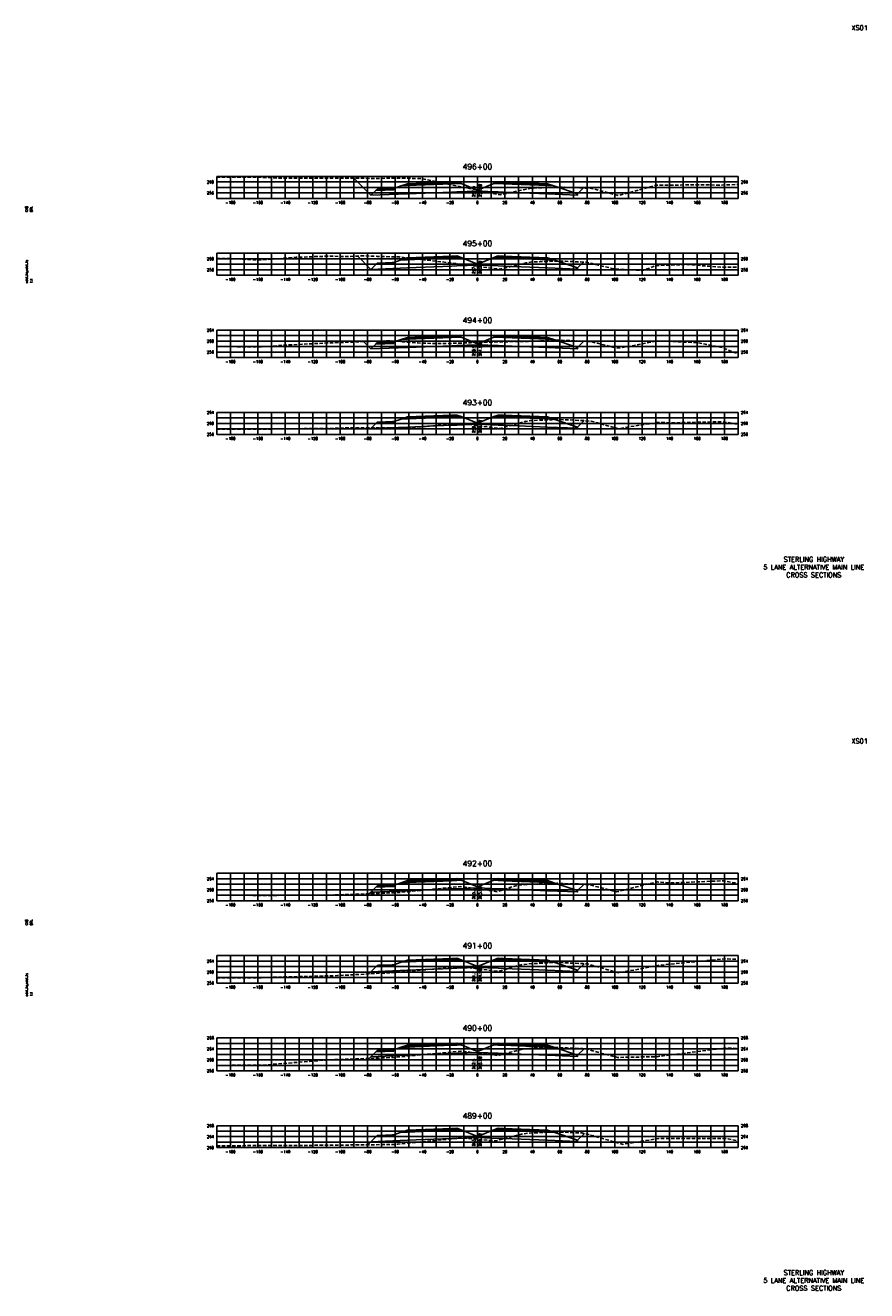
# Model space of a CAD drawing. Extents: x 37 to 10140, y -1968 to 9206.
# Tile 87 of 105: x 8067 to 8680, y 3656 to 4578. Entities that reach past the tile are written whole.
import ezdxf
from ezdxf.enums import TextEntityAlignment as Align

# ---------------------------------------------------------------- set-up
doc = ezdxf.new("R2010")
doc.units = 0
doc.header["$LTSCALE"] = 20
doc.header["$MEASUREMENT"] = 0
doc.linetypes.add('HIDDEN_050%', pattern=[0.1875, 0.125, -0.0625])
for name, color, linetype in [('S-AT-TXT175', 6, 'Continuous'), ('S-AT-TXT80', 1, 'Continuous'), ('XDATUM', 3, 'Continuous'), ('XEG', 1, 'HIDDEN_050%'), ('XFG', 2, 'Continuous'), ('XGRID', 251, 'Continuous'), ('XGRIDT', 2, 'Continuous'), ('XREF-BORDER', 7, 'Continuous')]:
    doc.layers.add(name, color=color, linetype=linetype)
doc.styles.add('L100', font='simplex.shx', dxfattribs={"height": 2})
doc.styles.add('L175', font='ROMANSM.shx', dxfattribs={"height": 3.5})
doc.styles.add('L80', font='ROMANSM.shx', dxfattribs={"height": 1.6})

# ---------------------------------------------------------------- blocks, each defined once
blk = doc.blocks.new('03025_00_att1')
at = {"layer": 'S-AT-TXT175', "style": 'L175'}
for tag, p in [('NUM', (32.402, 20.822)), ('LINE1', (30.64, 1.444)), ('LINE2', (30.64, 1.161)), ('LINE3', (30.64, 0.877))]:
    blk.add_attdef(tag, text='', height=0.175, dxfattribs=at).set_placement(p, align=Align.CENTER)
at = {"layer": 'S-AT-TXT80', "style": 'L80'}
for tag, p in [('DESIGNED', (2.094, 14.201)), ('CHECKED', (2.265, 14.201)), ('DRAFTED', (2.436, 14.201)), ('PCTB', (2.094, 11.605)), ('PSCALE', (2.265, 11.605)), ('PVIEW', (2.436, 11.605))]:
    blk.add_attdef(tag, p, '', height=0.08, rotation=90, dxfattribs=at)

msp = doc.modelspace()

# ---------------------------------------------------------------- linework, layer by layer
at = {"layer": 'XDATUM', "flags": 128}
for points in [[(8305.96, 4466.73), (8318.41, 4454.28), (8345, 4455.34), (8377, 4456.62), (8381, 4456.78), (8396, 4457.38), (8411, 4456.78), (8415, 4456.62), (8447, 4455.34), (8469, 4454.46), (8469, 4455.35), (8473.28, 4459.63)], [(8308.73, 4409.97), (8318.41, 4400.28), (8345, 4401.34), (8377, 4402.62), (8381, 4402.78), (8396, 4403.38), (8411, 4402.78), (8415, 4402.62), (8447, 4401.34), (8469, 4400.46), (8469, 4401.35), (8473.24, 4405.59)], [(8313.1, 4347.59), (8318.41, 4342.28), (8345, 4343.34), (8377, 4344.62), (8381, 4344.78), (8396, 4345.38), (8411, 4344.78), (8415, 4344.62), (8447, 4343.34), (8469, 4342.46), (8469, 4343.35), (8473.52, 4347.87)], [(8317.99, 4284.7), (8318.41, 4284.28), (8345, 4285.34), (8377, 4286.62), (8381, 4286.78), (8396, 4287.38), (8411, 4286.78), (8415, 4286.62), (8447, 4285.34), (8469, 4284.46), (8469, 4285.35), (8473.68, 4290.03)], [(8317.25, 3945.12), (8318.41, 3946.28), (8345, 3947.34), (8377, 3948.62), (8381, 3948.78), (8396, 3949.38), (8411, 3948.78), (8415, 3948.62), (8447, 3947.34), (8469, 3946.46), (8469, 3947.35), (8473.71, 3952.06)], [(8316.77, 3886.64), (8318.41, 3888.28), (8345, 3889.34), (8377, 3890.62), (8381, 3890.78), (8396, 3891.38), (8411, 3890.78), (8415, 3890.62), (8447, 3889.34), (8469, 3888.46), (8469, 3889.35), (8473.72, 3894.06)], [(8317.18, 3825.05), (8318.41, 3826.28), (8345, 3827.34), (8377, 3828.62), (8381, 3828.78), (8396, 3829.38), (8411, 3828.78), (8415, 3828.62), (8447, 3827.34), (8469, 3826.46), (8469, 3827.35), (8473.72, 3832.07)], [(8316.22, 3762.09), (8318.41, 3764.28), (8345, 3765.34), (8377, 3766.62), (8381, 3766.78), (8396, 3767.38), (8411, 3766.78), (8415, 3766.62), (8447, 3765.34), (8469, 3764.46), (8469, 3765.35), (8473.96, 3770.31)]]:
    msp.add_lwpolyline(points, dxfattribs=at)
at = {"layer": 'XEG', "flags": 128}
for points in [[(8206, 4467.42), (8211.48, 4467.49), (8238.08, 4467.45), (8248.88, 4466.97), (8251.47, 4466.77), (8253.44, 4466.76), (8286, 4466.74), (8312.85, 4466.73), (8318.71, 4466.61), (8324.7, 4466.63), (8334.58, 4466.79), (8354.19, 4466.6), (8396, 4458.06), (8399.99, 4457.25), (8412.59, 4454.6), (8414.8, 4455.08), (8431.76, 4458.87), (8432.5, 4458.98), (8436.43, 4459.51), (8439.54, 4459.63), (8456.36, 4460.33), (8459.46, 4460.19), (8475.48, 4459.55), (8478.65, 4459.38), (8479.35, 4459.29), (8482.63, 4458.4), (8484.87, 4457.8), (8498.62, 4454.1), (8507.33, 4456.42), (8526.1, 4461.61), (8548.52, 4461.85), (8574.1, 4461.78), (8586, 4462.18)], [(8206, 4408.32), (8212.97, 4408.27), (8238.38, 4407.07), (8263.94, 4409.08), (8286.38, 4409.89), (8301.48, 4409.67), (8312.56, 4410.12), (8323.13, 4409.79), (8338.99, 4409.32), (8381.72, 4404.39), (8396, 4402.56), (8412.39, 4400.46), (8416.24, 4401.33), (8431.55, 4405.02), (8432.58, 4405.18), (8435.91, 4405.69), (8451.59, 4406.21), (8455.89, 4406.38), (8460.11, 4406.23), (8475.18, 4405.49), (8478.59, 4404.63), (8479.49, 4404.47), (8483.88, 4403.39), (8495.85, 4400.61), (8516.31, 4399.53), (8526.4, 4403.07), (8547.99, 4403.83), (8574.4, 4401.89), (8586, 4401.92)], [(8206, 4344.23), (8209.29, 4344.03), (8238.68, 4343.79), (8257.15, 4345.14), (8286.68, 4346.62), (8302.05, 4347.2), (8332.25, 4348.25), (8334.69, 4348.05), (8352.28, 4346.62), (8365.1, 4346.19), (8376.26, 4346.26), (8378.74, 4346.52), (8390.7, 4346.69), (8390.85, 4346.71), (8391.96, 4346.9), (8394.07, 4346.95), (8396, 4347), (8408.11, 4347.31), (8426.27, 4347.68), (8431.93, 4347.75), (8435.38, 4347.87), (8451.03, 4348.57), (8455.06, 4348.72), (8459.29, 4348.54), (8474.89, 4347.81), (8478.45, 4347.52), (8479.46, 4347.36), (8483.62, 4346.39), (8497.59, 4342.85), (8505.78, 4344.01), (8526.7, 4348.19), (8557.14, 4346.81), (8574.71, 4343.22), (8586, 4338.55)], [(8206, 4283.79), (8238.98, 4283.75), (8253.47, 4284.06), (8286.99, 4284.28), (8301.33, 4284.75), (8334.99, 4284.66), (8349.19, 4285.01), (8382.99, 4288.03), (8396, 4286.42), (8405.11, 4285.29), (8412.34, 4284.29), (8426.75, 4288.16), (8430.44, 4289.35), (8431.48, 4289.49), (8434.74, 4290.02), (8450.27, 4290.71), (8454.65, 4290.9), (8459.06, 4290.68), (8474.07, 4290.01), (8477.61, 4289.68), (8478.81, 4289.55), (8483.62, 4288.38), (8498.68, 4284.09), (8506.35, 4285.46), (8527, 4288.59), (8540.63, 4288.5), (8575.01, 4289.19), (8586, 4287.25)], [(8206, 3944.12), (8239.28, 3943.86), (8276.86, 3944.1), (8287.29, 3944.12), (8325.01, 3945.38), (8335.29, 3945.77), (8345.51, 3946.59), (8383.3, 3950.37), (8388.96, 3949.67), (8396, 3948.66), (8410.79, 3946.55), (8421.15, 3950.15), (8425.72, 3951.37), (8426.94, 3951.48), (8434.25, 3952.1), (8448.78, 3952.56), (8453.89, 3952.74), (8459.11, 3952.5), (8473.45, 3952.1), (8477.06, 3951.6), (8478.24, 3951.44), (8483.44, 3950.1), (8497.51, 3946.43), (8520.91, 3952.38), (8527.31, 3953.72), (8536.95, 3952.94), (8575.31, 3954.57), (8586, 3952.63)], [(8206, 3883.76), (8239.59, 3883.73), (8246.12, 3884.19), (8287.59, 3885.24), (8293.98, 3885.38), (8335.59, 3887.68), (8339.11, 3887.88), (8381.35, 3891.88), (8383.6, 3891.98), (8388.61, 3891.3), (8396, 3890.43), (8411.36, 3888.62), (8422.5, 3891.76), (8428.6, 3893.44), (8430.22, 3893.61), (8433.51, 3894.01), (8442.27, 3894.45), (8453.37, 3894.98), (8460.51, 3894.74), (8472.87, 3894.15), (8475.44, 3893.89), (8477.3, 3893.64), (8484.99, 3891.45), (8498.53, 3887.37), (8523.33, 3891.97), (8527.61, 3892.84), (8533.27, 3893.44), (8575.61, 3897.64), (8581.13, 3897.4), (8586, 3897.49)], [(8206, 3819.92), (8237.32, 3820.18), (8239.89, 3820.17), (8285.47, 3823.86), (8287.89, 3823.99), (8333.62, 3825.65), (8335.9, 3825.78), (8381.77, 3830.17), (8383.9, 3830.37), (8385.67, 3830.19), (8396, 3828.96), (8410.88, 3827.19), (8411.97, 3827.48), (8418.01, 3829.03), (8429.02, 3831.82), (8430.75, 3832.01), (8433.12, 3832.36), (8441.35, 3832.69), (8452.96, 3833.07), (8461.3, 3832.68), (8472.55, 3832.2), (8474.23, 3832.02), (8476.25, 3831.76), (8485.86, 3828.96), (8498.2, 3825.77), (8526.26, 3826.3), (8527.91, 3826.46), (8529.59, 3826.69), (8575.91, 3832.52), (8586, 3832.34)], [(8206, 3761.21), (8240.19, 3761.62), (8241.63, 3761.62), (8288.19, 3761.7), (8289.78, 3761.77), (8336.2, 3762.33), (8337.93, 3762.48), (8384.2, 3767.15), (8386.29, 3766.95), (8396, 3766.07), (8409.04, 3764.89), (8417.06, 3766.95), (8428.74, 3769.97), (8431.27, 3770.35), (8432.72, 3770.62), (8440.87, 3770.91), (8452.47, 3771.44), (8460.64, 3771.18), (8471.99, 3770.7), (8474.58, 3770.18), (8476.21, 3769.87), (8486.04, 3766.98), (8499.36, 3763.16), (8502.08, 3762.38), (8525.93, 3766.38), (8528.21, 3766.68), (8530.53, 3766.56), (8576.22, 3766.63), (8578.68, 3766.44), (8586, 3764.74)]]:
    msp.add_lwpolyline(points, dxfattribs=at)
at = {"layer": 'XFG', "flags": 128}
for points in [[(8318.41, 4454.28), (8318.41, 4454.28), (8305.96, 4466.73)], [(8396, 4458.12), (8384.05, 4462.91), (8381, 4462.78), (8377, 4462.62), (8345, 4461.34), (8340.43, 4461.16), (8335, 4459.35), (8335, 4458.35), (8321.96, 4457.83), (8318.41, 4454.28), (8345, 4455.34), (8377, 4456.62), (8381, 4456.78), (8396, 4457.38), (8396, 4458.12)], [(8335, 4459.35), (8334, 4459.31), (8334, 4458.97), (8324, 4458.57), (8324, 4458.91), (8323, 4458.87), (8321.96, 4457.83), (8335, 4458.35), (8335, 4459.35)], [(8334, 4459.31), (8324, 4458.91), (8324, 4458.57), (8334, 4458.97), (8334, 4459.31)], [(8381, 4463.12), (8377, 4462.96), (8345, 4461.68), (8345, 4462.68), (8340.43, 4461.16), (8345, 4461.34), (8377, 4462.62), (8381, 4462.78), (8384.05, 4462.91), (8381, 4464.12), (8381, 4463.12)], [(8381, 4464.12), (8377, 4463.96), (8345, 4462.68), (8345, 4462.34), (8377, 4463.62), (8381, 4463.78), (8381, 4464.12)], [(8381, 4463.78), (8377, 4463.62), (8345, 4462.34), (8345, 4461.68), (8377, 4462.96), (8381, 4463.12), (8381, 4463.78)], [(8396, 4458.12), (8407.96, 4462.91), (8411, 4462.78), (8415, 4462.62), (8447, 4461.34), (8451.57, 4461.16), (8469, 4455.35), (8469, 4454.46), (8447, 4455.34), (8415, 4456.62), (8411, 4456.78), (8396, 4457.38)], [(8411, 4464.12), (8407.96, 4462.91), (8411, 4462.78), (8415, 4462.62), (8447, 4461.34), (8451.57, 4461.16), (8447, 4462.68), (8447, 4461.68), (8415, 4462.96), (8411, 4463.12), (8411, 4464.12)], [(8411, 4464.12), (8411, 4463.78), (8415, 4463.62), (8447, 4462.34), (8447, 4462.68), (8415, 4463.96), (8411, 4464.12)], [(8411, 4463.78), (8411, 4463.12), (8415, 4462.96), (8447, 4461.68), (8447, 4462.34), (8415, 4463.62), (8411, 4463.78)], [(8469, 4455.35), (8469, 4455.35), (8473.28, 4459.63)], [(8318.41, 4400.28), (8318.41, 4400.28), (8308.73, 4409.97)], [(8381, 4409.12), (8377, 4408.96), (8345, 4407.68), (8345, 4408.68), (8340.43, 4407.16), (8345, 4407.34), (8377, 4408.62), (8381, 4408.78), (8384.05, 4408.91), (8381, 4410.12), (8381, 4409.12)], [(8381, 4410.12), (8377, 4409.96), (8345, 4408.68), (8345, 4408.34), (8377, 4409.62), (8381, 4409.78), (8381, 4410.12)], [(8381, 4409.78), (8377, 4409.62), (8345, 4408.34), (8345, 4407.68), (8377, 4408.96), (8381, 4409.12), (8381, 4409.78)], [(8411, 4410.12), (8407.96, 4408.91), (8411, 4408.78), (8415, 4408.62), (8447, 4407.34), (8451.57, 4407.16), (8447, 4408.68), (8447, 4407.68), (8415, 4408.96), (8411, 4409.12), (8411, 4410.12)], [(8411, 4410.12), (8411, 4409.78), (8415, 4409.62), (8447, 4408.34), (8447, 4408.68), (8415, 4409.96), (8411, 4410.12)], [(8411, 4409.78), (8411, 4409.12), (8415, 4408.96), (8447, 4407.68), (8447, 4408.34), (8415, 4409.62), (8411, 4409.78)], [(8396, 4404.12), (8384.05, 4408.91), (8381, 4408.78), (8377, 4408.62), (8345, 4407.34), (8340.43, 4407.16), (8335, 4405.35), (8335, 4404.35), (8321.96, 4403.83), (8318.41, 4400.28), (8345, 4401.34), (8377, 4402.62), (8381, 4402.78), (8396, 4403.38), (8396, 4404.12)], [(8335, 4405.35), (8334, 4405.31), (8334, 4404.97), (8324, 4404.57), (8324, 4404.91), (8323, 4404.87), (8321.96, 4403.83), (8335, 4404.35), (8335, 4405.35)], [(8334, 4405.31), (8324, 4404.91), (8324, 4404.57), (8334, 4404.97), (8334, 4405.31)], [(8396, 4404.12), (8407.96, 4408.91), (8411, 4408.78), (8415, 4408.62), (8447, 4407.34), (8451.57, 4407.16), (8469, 4401.35), (8469, 4400.46), (8447, 4401.34), (8415, 4402.62), (8411, 4402.78), (8396, 4403.38)], [(8469, 4401.35), (8469, 4401.35), (8473.24, 4405.59)], [(8318.41, 4342.28), (8318.41, 4342.28), (8313.1, 4347.59)], [(8396, 4346.12), (8384.05, 4350.91), (8381, 4350.78), (8377, 4350.62), (8345, 4349.34), (8340.43, 4349.16), (8335, 4347.35), (8335, 4346.35), (8321.96, 4345.83), (8318.41, 4342.28), (8345, 4343.34), (8377, 4344.62), (8381, 4344.78), (8396, 4345.38), (8396, 4346.12)], [(8335, 4347.35), (8334, 4347.31), (8334, 4346.97), (8324, 4346.57), (8324, 4346.91), (8323, 4346.87), (8321.96, 4345.83), (8335, 4346.35), (8335, 4347.35)], [(8334, 4347.31), (8324, 4346.91), (8324, 4346.57), (8334, 4346.97), (8334, 4347.31)], [(8381, 4351.12), (8377, 4350.96), (8345, 4349.68), (8345, 4350.68), (8340.43, 4349.16), (8345, 4349.34), (8377, 4350.62), (8381, 4350.78), (8384.05, 4350.91), (8381, 4352.12), (8381, 4351.12)], [(8381, 4352.12), (8377, 4351.96), (8345, 4350.68), (8345, 4350.34), (8377, 4351.62), (8381, 4351.78), (8381, 4352.12)], [(8381, 4351.78), (8377, 4351.62), (8345, 4350.34), (8345, 4349.68), (8377, 4350.96), (8381, 4351.12), (8381, 4351.78)], [(8396, 4346.12), (8407.96, 4350.91), (8411, 4350.78), (8415, 4350.62), (8447, 4349.34), (8451.57, 4349.16), (8469, 4343.35), (8469, 4342.46), (8447, 4343.34), (8415, 4344.62), (8411, 4344.78), (8396, 4345.38)], [(8411, 4352.12), (8407.96, 4350.91), (8411, 4350.78), (8415, 4350.62), (8447, 4349.34), (8451.57, 4349.16), (8447, 4350.68), (8447, 4349.68), (8415, 4350.96), (8411, 4351.12), (8411, 4352.12)], [(8411, 4352.12), (8411, 4351.78), (8415, 4351.62), (8447, 4350.34), (8447, 4350.68), (8415, 4351.96), (8411, 4352.12)], [(8411, 4351.78), (8411, 4351.12), (8415, 4350.96), (8447, 4349.68), (8447, 4350.34), (8415, 4351.62), (8411, 4351.78)], [(8469, 4343.35), (8469, 4343.35), (8473.52, 4347.87)], [(8396, 4288.12), (8384.05, 4292.91), (8381, 4292.78), (8377, 4292.62), (8345, 4291.34), (8340.43, 4291.16), (8335, 4289.35), (8335, 4288.35), (8321.96, 4287.83), (8318.41, 4284.28), (8345, 4285.34), (8377, 4286.62), (8381, 4286.78), (8396, 4287.38), (8396, 4288.12)], [(8381, 4293.12), (8377, 4292.96), (8345, 4291.68), (8345, 4292.68), (8340.43, 4291.16), (8345, 4291.34), (8377, 4292.62), (8381, 4292.78), (8384.05, 4292.91), (8381, 4294.12), (8381, 4293.12)], [(8381, 4294.12), (8377, 4293.96), (8345, 4292.68), (8345, 4292.34), (8377, 4293.62), (8381, 4293.78), (8381, 4294.12)], [(8381, 4293.78), (8377, 4293.62), (8345, 4292.34), (8345, 4291.68), (8377, 4292.96), (8381, 4293.12), (8381, 4293.78)], [(8396, 4288.12), (8407.96, 4292.91), (8411, 4292.78), (8415, 4292.62), (8447, 4291.34), (8451.57, 4291.16), (8469, 4285.35), (8469, 4284.46), (8447, 4285.34), (8415, 4286.62), (8411, 4286.78), (8396, 4287.38)], [(8411, 4294.12), (8407.96, 4292.91), (8411, 4292.78), (8415, 4292.62), (8447, 4291.34), (8451.57, 4291.16), (8447, 4292.68), (8447, 4291.68), (8415, 4292.96), (8411, 4293.12), (8411, 4294.12)], [(8411, 4294.12), (8411, 4293.78), (8415, 4293.62), (8447, 4292.34), (8447, 4292.68), (8415, 4293.96), (8411, 4294.12)], [(8411, 4293.78), (8411, 4293.12), (8415, 4292.96), (8447, 4291.68), (8447, 4292.34), (8415, 4293.62), (8411, 4293.78)], [(8469, 4285.35), (8469, 4285.35), (8473.68, 4290.03)], [(8318.41, 4284.28), (8318.41, 4284.28), (8317.99, 4284.7)], [(8335, 4289.35), (8334, 4289.31), (8334, 4288.97), (8324, 4288.57), (8324, 4288.91), (8323, 4288.87), (8321.96, 4287.83), (8335, 4288.35), (8335, 4289.35)], [(8334, 4289.31), (8324, 4288.91), (8324, 4288.57), (8334, 4288.97), (8334, 4289.31)], [(8396, 3950.12), (8384.05, 3954.91), (8381, 3954.78), (8377, 3954.62), (8345, 3953.34), (8340.43, 3953.16), (8335, 3951.35), (8335, 3950.35), (8321.96, 3949.83), (8318.41, 3946.28), (8345, 3947.34), (8377, 3948.62), (8381, 3948.78), (8396, 3949.38), (8396, 3950.12)], [(8335, 3951.35), (8334, 3951.31), (8334, 3950.97), (8324, 3950.57), (8324, 3950.91), (8323, 3950.87), (8321.96, 3949.83), (8335, 3950.35), (8335, 3951.35)], [(8334, 3951.31), (8324, 3950.91), (8324, 3950.57), (8334, 3950.97), (8334, 3951.31)], [(8381, 3955.12), (8377, 3954.96), (8345, 3953.68), (8345, 3954.68), (8340.43, 3953.16), (8345, 3953.34), (8377, 3954.62), (8381, 3954.78), (8384.05, 3954.91), (8381, 3956.12), (8381, 3955.12)], [(8381, 3956.12), (8377, 3955.96), (8345, 3954.68), (8345, 3954.34), (8377, 3955.62), (8381, 3955.78), (8381, 3956.12)], [(8381, 3955.78), (8377, 3955.62), (8345, 3954.34), (8345, 3953.68), (8377, 3954.96), (8381, 3955.12), (8381, 3955.78)], [(8396, 3950.12), (8407.96, 3954.91), (8411, 3954.78), (8415, 3954.62), (8447, 3953.34), (8451.57, 3953.16), (8469, 3947.35), (8469, 3946.46), (8447, 3947.34), (8415, 3948.62), (8411, 3948.78), (8396, 3949.38)], [(8411, 3956.12), (8407.96, 3954.91), (8411, 3954.78), (8415, 3954.62), (8447, 3953.34), (8451.57, 3953.16), (8447, 3954.68), (8447, 3953.68), (8415, 3954.96), (8411, 3955.12), (8411, 3956.12)], [(8411, 3956.12), (8411, 3955.78), (8415, 3955.62), (8447, 3954.34), (8447, 3954.68), (8415, 3955.96), (8411, 3956.12)], [(8411, 3955.78), (8411, 3955.12), (8415, 3954.96), (8447, 3953.68), (8447, 3954.34), (8415, 3955.62), (8411, 3955.78)], [(8469, 3947.35), (8469, 3947.35), (8473.71, 3952.06)], [(8318.41, 3946.28), (8318.41, 3946.28), (8317.25, 3945.12)], [(8396, 3892.12), (8384.05, 3896.91), (8381, 3896.78), (8377, 3896.62), (8345, 3895.34), (8340.43, 3895.16), (8335, 3893.35), (8335, 3892.35), (8321.96, 3891.83), (8318.41, 3888.28), (8345, 3889.34), (8377, 3890.62), (8381, 3890.78), (8396, 3891.38), (8396, 3892.12)], [(8335, 3893.35), (8334, 3893.31), (8334, 3892.97), (8324, 3892.57), (8324, 3892.91), (8323, 3892.87), (8321.96, 3891.83), (8335, 3892.35), (8335, 3893.35)], [(8334, 3893.31), (8324, 3892.91), (8324, 3892.57), (8334, 3892.97), (8334, 3893.31)], [(8381, 3897.12), (8377, 3896.96), (8345, 3895.68), (8345, 3896.68), (8340.43, 3895.16), (8345, 3895.34), (8377, 3896.62), (8381, 3896.78), (8384.05, 3896.91), (8381, 3898.12), (8381, 3897.12)], [(8381, 3898.12), (8377, 3897.96), (8345, 3896.68), (8345, 3896.34), (8377, 3897.62), (8381, 3897.78), (8381, 3898.12)], [(8381, 3897.78), (8377, 3897.62), (8345, 3896.34), (8345, 3895.68), (8377, 3896.96), (8381, 3897.12), (8381, 3897.78)], [(8396, 3892.12), (8407.96, 3896.91), (8411, 3896.78), (8415, 3896.62), (8447, 3895.34), (8451.57, 3895.16), (8469, 3889.35), (8469, 3888.46), (8447, 3889.34), (8415, 3890.62), (8411, 3890.78), (8396, 3891.38)], [(8411, 3898.12), (8407.96, 3896.91), (8411, 3896.78), (8415, 3896.62), (8447, 3895.34), (8451.57, 3895.16), (8447, 3896.68), (8447, 3895.68), (8415, 3896.96), (8411, 3897.12), (8411, 3898.12)], [(8411, 3898.12), (8411, 3897.78), (8415, 3897.62), (8447, 3896.34), (8447, 3896.68), (8415, 3897.96), (8411, 3898.12)], [(8411, 3897.78), (8411, 3897.12), (8415, 3896.96), (8447, 3895.68), (8447, 3896.34), (8415, 3897.62), (8411, 3897.78)], [(8469, 3889.35), (8469, 3889.35), (8473.72, 3894.06)], [(8318.41, 3888.28), (8318.41, 3888.28), (8316.77, 3886.64)], [(8396, 3830.12), (8384.05, 3834.91), (8381, 3834.78), (8377, 3834.62), (8345, 3833.34), (8340.43, 3833.16), (8335, 3831.35), (8335, 3830.35), (8321.96, 3829.83), (8318.41, 3826.28), (8345, 3827.34), (8377, 3828.62), (8381, 3828.78), (8396, 3829.38), (8396, 3830.12)], [(8335, 3831.35), (8334, 3831.31), (8334, 3830.97), (8324, 3830.57), (8324, 3830.91), (8323, 3830.87), (8321.96, 3829.83), (8335, 3830.35), (8335, 3831.35)], [(8334, 3831.31), (8324, 3830.91), (8324, 3830.57), (8334, 3830.97), (8334, 3831.31)], [(8381, 3835.12), (8377, 3834.96), (8345, 3833.68), (8345, 3834.68), (8340.43, 3833.16), (8345, 3833.34), (8377, 3834.62), (8381, 3834.78), (8384.05, 3834.91), (8381, 3836.12), (8381, 3835.12)], [(8381, 3836.12), (8377, 3835.96), (8345, 3834.68), (8345, 3834.34), (8377, 3835.62), (8381, 3835.78), (8381, 3836.12)], [(8381, 3835.78), (8377, 3835.62), (8345, 3834.34), (8345, 3833.68), (8377, 3834.96), (8381, 3835.12), (8381, 3835.78)], [(8396, 3830.12), (8407.96, 3834.91), (8411, 3834.78), (8415, 3834.62), (8447, 3833.34), (8451.57, 3833.16), (8469, 3827.35), (8469, 3826.46), (8447, 3827.34), (8415, 3828.62), (8411, 3828.78), (8396, 3829.38)], [(8411, 3836.12), (8407.96, 3834.91), (8411, 3834.78), (8415, 3834.62), (8447, 3833.34), (8451.57, 3833.16), (8447, 3834.68), (8447, 3833.68), (8415, 3834.96), (8411, 3835.12), (8411, 3836.12)], [(8411, 3836.12), (8411, 3835.78), (8415, 3835.62), (8447, 3834.34), (8447, 3834.68), (8415, 3835.96), (8411, 3836.12)], [(8411, 3835.78), (8411, 3835.12), (8415, 3834.96), (8447, 3833.68), (8447, 3834.34), (8415, 3835.62), (8411, 3835.78)], [(8469, 3827.35), (8469, 3827.35), (8473.72, 3832.07)], [(8318.41, 3826.28), (8318.41, 3826.28), (8317.18, 3825.05)], [(8381, 3773.12), (8377, 3772.96), (8345, 3771.68), (8345, 3772.68), (8340.43, 3771.16), (8345, 3771.34), (8377, 3772.62), (8381, 3772.78), (8384.05, 3772.91), (8381, 3774.12), (8381, 3773.12)], [(8381, 3774.12), (8377, 3773.96), (8345, 3772.68), (8345, 3772.34), (8377, 3773.62), (8381, 3773.78), (8381, 3774.12)], [(8381, 3773.78), (8377, 3773.62), (8345, 3772.34), (8345, 3771.68), (8377, 3772.96), (8381, 3773.12), (8381, 3773.78)], [(8411, 3774.12), (8407.96, 3772.91), (8411, 3772.78), (8415, 3772.62), (8447, 3771.34), (8451.57, 3771.16), (8447, 3772.68), (8447, 3771.68), (8415, 3772.96), (8411, 3773.12), (8411, 3774.12)], [(8411, 3774.12), (8411, 3773.78), (8415, 3773.62), (8447, 3772.34), (8447, 3772.68), (8415, 3773.96), (8411, 3774.12)], [(8411, 3773.78), (8411, 3773.12), (8415, 3772.96), (8447, 3771.68), (8447, 3772.34), (8415, 3773.62), (8411, 3773.78)], [(8318.41, 3764.28), (8318.41, 3764.28), (8316.22, 3762.09)], [(8396, 3768.12), (8384.05, 3772.91), (8381, 3772.78), (8377, 3772.62), (8345, 3771.34), (8340.43, 3771.16), (8335, 3769.35), (8335, 3768.35), (8321.96, 3767.83), (8318.41, 3764.28), (8345, 3765.34), (8377, 3766.62), (8381, 3766.78), (8396, 3767.38), (8396, 3768.12)], [(8335, 3769.35), (8334, 3769.31), (8334, 3768.97), (8324, 3768.57), (8324, 3768.91), (8323, 3768.87), (8321.96, 3767.83), (8335, 3768.35), (8335, 3769.35)], [(8334, 3769.31), (8324, 3768.91), (8324, 3768.57), (8334, 3768.97), (8334, 3769.31)], [(8396, 3768.12), (8407.96, 3772.91), (8411, 3772.78), (8415, 3772.62), (8447, 3771.34), (8451.57, 3771.16), (8469, 3765.35), (8469, 3764.46), (8447, 3765.34), (8415, 3766.62), (8411, 3766.78), (8396, 3767.38)], [(8469, 3765.35), (8469, 3765.35), (8473.96, 3770.31)]]:
    msp.add_lwpolyline(points, dxfattribs=at)
at = {"layer": 'XGRID'}
for p, q in [((8206, 4452), (8206, 4468)), ((8206, 4468), (8586, 4468)), ((8216, 4452), (8216, 4468)), ((8226, 4452), (8226, 4468)), ((8236, 4452), (8236, 4468)), ((8246, 4452), (8246, 4468)), ((8256, 4452), (8256, 4468)), ((8266, 4452), (8266, 4468)), ((8276, 4452), (8276, 4468)), ((8286, 4452), (8286, 4468)), ((8296, 4452), (8296, 4468)), ((8306, 4452), (8306, 4468)), ((8316, 4452), (8316, 4468)), ((8326, 4452), (8326, 4468)), ((8336, 4452), (8336, 4468)), ((8346, 4452), (8346, 4468)), ((8356, 4452), (8356, 4468)), ((8366, 4452), (8366, 4468)), ((8376, 4452), (8376, 4468)), ((8386, 4452), (8386, 4468)), ((8396, 4452), (8396, 4468)), ((8406, 4452), (8406, 4468)), ((8416, 4452), (8416, 4468)), ((8426, 4452), (8426, 4468)), ((8436, 4452), (8436, 4468)), ((8446, 4452), (8446, 4468)), ((8456, 4452), (8456, 4468)), ((8466, 4452), (8466, 4468)), ((8476, 4452), (8476, 4468)), ((8486, 4452), (8486, 4468)), ((8496, 4452), (8496, 4468)), ((8506, 4452), (8506, 4468)), ((8516, 4452), (8516, 4468)), ((8526, 4452), (8526, 4468)), ((8536, 4452), (8536, 4468)), ((8546, 4452), (8546, 4468)), ((8556, 4452), (8556, 4468)), ((8566, 4452), (8566, 4468)), ((8576, 4452), (8576, 4468)), ((8586, 4452), (8586, 4468)), ((8206, 4464), (8586, 4464)), ((8206, 4460), (8586, 4460)), ((8206, 4456), (8586, 4456)), ((8206, 4452), (8586, 4452)), ((8206, 4396), (8206, 4412)), ((8206, 4412), (8586, 4412)), ((8216, 4396), (8216, 4412)), ((8226, 4396), (8226, 4412)), ((8236, 4396), (8236, 4412)), ((8246, 4396), (8246, 4412)), ((8256, 4396), (8256, 4412)), ((8266, 4396), (8266, 4412)), ((8276, 4396), (8276, 4412)), ((8286, 4396), (8286, 4412)), ((8296, 4396), (8296, 4412)), ((8306, 4396), (8306, 4412)), ((8316, 4396), (8316, 4412)), ((8326, 4396), (8326, 4412)), ((8336, 4396), (8336, 4412)), ((8346, 4396), (8346, 4412)), ((8356, 4396), (8356, 4412)), ((8366, 4396), (8366, 4412)), ((8376, 4396), (8376, 4412)), ((8386, 4396), (8386, 4412)), ((8396, 4396), (8396, 4412)), ((8406, 4396), (8406, 4412)), ((8416, 4396), (8416, 4412)), ((8426, 4396), (8426, 4412)), ((8436, 4396), (8436, 4412)), ((8446, 4396), (8446, 4412)), ((8456, 4396), (8456, 4412)), ((8466, 4396), (8466, 4412)), ((8476, 4396), (8476, 4412)), ((8486, 4396), (8486, 4412)), ((8496, 4396), (8496, 4412)), ((8506, 4396), (8506, 4412)), ((8516, 4396), (8516, 4412)), ((8526, 4396), (8526, 4412)), ((8536, 4396), (8536, 4412)), ((8546, 4396), (8546, 4412)), ((8556, 4396), (8556, 4412)), ((8566, 4396), (8566, 4412)), ((8576, 4396), (8576, 4412)), ((8586, 4396), (8586, 4412)), ((8206, 4408), (8586, 4408)), ((8206, 4404), (8586, 4404)), ((8206, 4400), (8586, 4400)), ((8206, 4396), (8586, 4396)), ((8206, 4336), (8206, 4356)), ((8206, 4356), (8586, 4356)), ((8216, 4336), (8216, 4356)), ((8226, 4336), (8226, 4356)), ((8236, 4336), (8236, 4356)), ((8246, 4336), (8246, 4356)), ((8256, 4336), (8256, 4356)), ((8266, 4336), (8266, 4356)), ((8276, 4336), (8276, 4356)), ((8286, 4336), (8286, 4356)), ((8296, 4336), (8296, 4356)), ((8306, 4336), (8306, 4356)), ((8316, 4336), (8316, 4356)), ((8326, 4336), (8326, 4356)), ((8336, 4336), (8336, 4356)), ((8346, 4336), (8346, 4356)), ((8356, 4336), (8356, 4356)), ((8366, 4336), (8366, 4356)), ((8376, 4336), (8376, 4356)), ((8386, 4336), (8386, 4356)), ((8396, 4336), (8396, 4356)), ((8406, 4336), (8406, 4356)), ((8416, 4336), (8416, 4356)), ((8426, 4336), (8426, 4356)), ((8436, 4336), (8436, 4356)), ((8446, 4336), (8446, 4356)), ((8456, 4336), (8456, 4356)), ((8466, 4336), (8466, 4356)), ((8476, 4336), (8476, 4356)), ((8486, 4336), (8486, 4356)), ((8496, 4336), (8496, 4356)), ((8506, 4336), (8506, 4356)), ((8516, 4336), (8516, 4356)), ((8526, 4336), (8526, 4356)), ((8536, 4336), (8536, 4356)), ((8546, 4336), (8546, 4356)), ((8556, 4336), (8556, 4356)), ((8566, 4336), (8566, 4356)), ((8576, 4336), (8576, 4356)), ((8586, 4336), (8586, 4356)), ((8206, 4352), (8586, 4352)), ((8206, 4348), (8586, 4348)), ((8206, 4344), (8586, 4344)), ((8206, 4340), (8586, 4340)), ((8206, 4336), (8586, 4336)), ((8206, 4280), (8206, 4296)), ((8206, 4296), (8586, 4296)), ((8206, 4292), (8586, 4292)), ((8216, 4280), (8216, 4296)), ((8226, 4280), (8226, 4296)), ((8236, 4280), (8236, 4296)), ((8246, 4280), (8246, 4296)), ((8256, 4280), (8256, 4296)), ((8266, 4280), (8266, 4296)), ((8276, 4280), (8276, 4296)), ((8286, 4280), (8286, 4296)), ((8296, 4280), (8296, 4296)), ((8306, 4280), (8306, 4296)), ((8316, 4280), (8316, 4296)), ((8326, 4280), (8326, 4296)), ((8336, 4280), (8336, 4296)), ((8346, 4280), (8346, 4296)), ((8356, 4280), (8356, 4296)), ((8366, 4280), (8366, 4296)), ((8376, 4280), (8376, 4296)), ((8386, 4280), (8386, 4296)), ((8396, 4280), (8396, 4296)), ((8406, 4280), (8406, 4296)), ((8416, 4280), (8416, 4296)), ((8426, 4280), (8426, 4296)), ((8436, 4280), (8436, 4296)), ((8446, 4280), (8446, 4296)), ((8456, 4280), (8456, 4296)), ((8466, 4280), (8466, 4296)), ((8476, 4280), (8476, 4296)), ((8486, 4280), (8486, 4296)), ((8496, 4280), (8496, 4296)), ((8506, 4280), (8506, 4296)), ((8516, 4280), (8516, 4296)), ((8526, 4280), (8526, 4296)), ((8536, 4280), (8536, 4296)), ((8546, 4280), (8546, 4296)), ((8556, 4280), (8556, 4296)), ((8566, 4280), (8566, 4296)), ((8576, 4280), (8576, 4296)), ((8586, 4280), (8586, 4296)), ((8206, 4288), (8586, 4288)), ((8206, 4284), (8586, 4284)), ((8206, 4280), (8586, 4280)), ((8206, 3940), (8206, 3960)), ((8206, 3960), (8586, 3960)), ((8216, 3940), (8216, 3960)), ((8226, 3940), (8226, 3960)), ((8236, 3940), (8236, 3960)), ((8246, 3940), (8246, 3960)), ((8256, 3940), (8256, 3960)), ((8266, 3940), (8266, 3960)), ((8276, 3940), (8276, 3960)), ((8286, 3940), (8286, 3960)), ((8296, 3940), (8296, 3960)), ((8306, 3940), (8306, 3960)), ((8316, 3940), (8316, 3960)), ((8326, 3940), (8326, 3960)), ((8336, 3940), (8336, 3960)), ((8346, 3940), (8346, 3960)), ((8356, 3940), (8356, 3960)), ((8366, 3940), (8366, 3960)), ((8376, 3940), (8376, 3960)), ((8386, 3940), (8386, 3960)), ((8396, 3940), (8396, 3960)), ((8406, 3940), (8406, 3960)), ((8416, 3940), (8416, 3960)), ((8426, 3940), (8426, 3960)), ((8436, 3940), (8436, 3960)), ((8446, 3940), (8446, 3960)), ((8456, 3940), (8456, 3960)), ((8466, 3940), (8466, 3960)), ((8476, 3940), (8476, 3960)), ((8486, 3940), (8486, 3960)), ((8496, 3940), (8496, 3960)), ((8506, 3940), (8506, 3960)), ((8516, 3940), (8516, 3960)), ((8526, 3940), (8526, 3960)), ((8536, 3940), (8536, 3960)), ((8546, 3940), (8546, 3960)), ((8556, 3940), (8556, 3960)), ((8566, 3940), (8566, 3960)), ((8576, 3940), (8576, 3960)), ((8586, 3940), (8586, 3960)), ((8206, 3956), (8586, 3956)), ((8206, 3952), (8586, 3952)), ((8206, 3948), (8586, 3948)), ((8206, 3944), (8586, 3944)), ((8206, 3940), (8586, 3940)), ((8206, 3880), (8206, 3900)), ((8206, 3900), (8586, 3900)), ((8206, 3896), (8586, 3896)), ((8216, 3880), (8216, 3900)), ((8226, 3880), (8226, 3900)), ((8236, 3880), (8236, 3900)), ((8246, 3880), (8246, 3900)), ((8256, 3880), (8256, 3900)), ((8266, 3880), (8266, 3900)), ((8276, 3880), (8276, 3900)), ((8286, 3880), (8286, 3900)), ((8296, 3880), (8296, 3900)), ((8306, 3880), (8306, 3900)), ((8316, 3880), (8316, 3900)), ((8326, 3880), (8326, 3900)), ((8336, 3880), (8336, 3900)), ((8346, 3880), (8346, 3900)), ((8356, 3880), (8356, 3900)), ((8366, 3880), (8366, 3900)), ((8376, 3880), (8376, 3900)), ((8386, 3880), (8386, 3900)), ((8396, 3880), (8396, 3900)), ((8406, 3880), (8406, 3900)), ((8416, 3880), (8416, 3900)), ((8426, 3880), (8426, 3900)), ((8436, 3880), (8436, 3900)), ((8446, 3880), (8446, 3900)), ((8456, 3880), (8456, 3900)), ((8466, 3880), (8466, 3900)), ((8476, 3880), (8476, 3900)), ((8486, 3880), (8486, 3900)), ((8496, 3880), (8496, 3900)), ((8506, 3880), (8506, 3900)), ((8516, 3880), (8516, 3900)), ((8526, 3880), (8526, 3900)), ((8536, 3880), (8536, 3900)), ((8546, 3880), (8546, 3900)), ((8556, 3880), (8556, 3900)), ((8566, 3880), (8566, 3900)), ((8576, 3880), (8576, 3900)), ((8586, 3880), (8586, 3900)), ((8206, 3892), (8586, 3892)), ((8206, 3888), (8586, 3888)), ((8206, 3884), (8586, 3884)), ((8206, 3880), (8586, 3880)), ((8206, 3816), (8206, 3840)), ((8206, 3840), (8586, 3840)), ((8216, 3816), (8216, 3840)), ((8226, 3816), (8226, 3840)), ((8236, 3816), (8236, 3840)), ((8246, 3816), (8246, 3840)), ((8256, 3816), (8256, 3840)), ((8266, 3816), (8266, 3840)), ((8276, 3816), (8276, 3840)), ((8286, 3816), (8286, 3840)), ((8296, 3816), (8296, 3840)), ((8306, 3816), (8306, 3840)), ((8316, 3816), (8316, 3840)), ((8326, 3816), (8326, 3840)), ((8336, 3816), (8336, 3840)), ((8346, 3816), (8346, 3840)), ((8356, 3816), (8356, 3840)), ((8366, 3816), (8366, 3840)), ((8376, 3816), (8376, 3840)), ((8386, 3816), (8386, 3840)), ((8396, 3816), (8396, 3840)), ((8406, 3816), (8406, 3840)), ((8416, 3816), (8416, 3840)), ((8426, 3816), (8426, 3840)), ((8436, 3816), (8436, 3840)), ((8446, 3816), (8446, 3840)), ((8456, 3816), (8456, 3840)), ((8466, 3816), (8466, 3840)), ((8476, 3816), (8476, 3840)), ((8486, 3816), (8486, 3840)), ((8496, 3816), (8496, 3840)), ((8506, 3816), (8506, 3840)), ((8516, 3816), (8516, 3840)), ((8526, 3816), (8526, 3840)), ((8536, 3816), (8536, 3840)), ((8546, 3816), (8546, 3840)), ((8556, 3816), (8556, 3840)), ((8566, 3816), (8566, 3840)), ((8576, 3816), (8576, 3840)), ((8586, 3816), (8586, 3840)), ((8206, 3836), (8586, 3836)), ((8206, 3832), (8586, 3832)), ((8206, 3828), (8586, 3828)), ((8206, 3824), (8586, 3824)), ((8206, 3820), (8586, 3820)), ((8206, 3816), (8586, 3816)), ((8206, 3760), (8206, 3776)), ((8206, 3776), (8586, 3776)), ((8216, 3760), (8216, 3776)), ((8226, 3760), (8226, 3776)), ((8236, 3760), (8236, 3776)), ((8246, 3760), (8246, 3776)), ((8256, 3760), (8256, 3776)), ((8266, 3760), (8266, 3776)), ((8276, 3760), (8276, 3776)), ((8286, 3760), (8286, 3776)), ((8296, 3760), (8296, 3776)), ((8306, 3760), (8306, 3776)), ((8316, 3760), (8316, 3776)), ((8326, 3760), (8326, 3776)), ((8336, 3760), (8336, 3776)), ((8346, 3760), (8346, 3776)), ((8356, 3760), (8356, 3776)), ((8366, 3760), (8366, 3776)), ((8376, 3760), (8376, 3776)), ((8386, 3760), (8386, 3776)), ((8396, 3760), (8396, 3776)), ((8406, 3760), (8406, 3776)), ((8416, 3760), (8416, 3776)), ((8426, 3760), (8426, 3776)), ((8436, 3760), (8436, 3776)), ((8446, 3760), (8446, 3776)), ((8456, 3760), (8456, 3776)), ((8466, 3760), (8466, 3776)), ((8476, 3760), (8476, 3776)), ((8486, 3760), (8486, 3776)), ((8496, 3760), (8496, 3776)), ((8506, 3760), (8506, 3776)), ((8516, 3760), (8516, 3776)), ((8526, 3760), (8526, 3776)), ((8536, 3760), (8536, 3776)), ((8546, 3760), (8546, 3776)), ((8556, 3760), (8556, 3776)), ((8566, 3760), (8566, 3776)), ((8576, 3760), (8576, 3776)), ((8586, 3760), (8586, 3776)), ((8206, 3772), (8586, 3772)), ((8206, 3768), (8586, 3768)), ((8206, 3764), (8586, 3764)), ((8206, 3760), (8586, 3760))]:
    msp.add_line(p, q, dxfattribs=at)

# ---------------------------------------------------------------- block references
at = {"layer": 'XREF-BORDER'}
ref = msp.add_blockref('03025_00_att1', (8026.45, 4158.23), dxfattribs=dict(at, xscale=20, yscale=20, zscale=20))
ref.add_attrib('LINE1', 'STERLING HIGHWAY', dxfattribs={"layer": 'S-AT-TXT175', "height": 3.5, "style": 'L175'}).set_placement((8641.07, 4187.1), align=Align.CENTER)
ref.add_attrib('LINE2', '5 LANE ALTERNATIVE MAIN LINE', dxfattribs={"layer": 'S-AT-TXT175', "height": 3.5, "style": 'L175'}).set_placement((8641.07, 4181.44), align=Align.CENTER)
ref.add_attrib('LINE3', 'CROSS SECTIONS', dxfattribs={"layer": 'S-AT-TXT175', "height": 3.5, "style": 'L175'}).set_placement((8641.07, 4175.77), align=Align.CENTER)
ref.add_attrib('NUM', 'XS01', dxfattribs={"layer": 'S-AT-TXT175', "height": 3.5, "style": 'L175'}).set_placement((8674.49, 4574.66), align=Align.CENTER)
ref.add_attrib('DESIGNED', 'CAB', (8068.33, 4442.25), dxfattribs={"layer": 'S-AT-TXT80', "height": 1.6, "rotation": 90, "style": 'L80'})
ref.add_attrib('CHECKED', 'DRL', (8071.74, 4442.25), dxfattribs={"layer": 'S-AT-TXT80', "height": 1.6, "rotation": 90, "style": 'L80'})
ref.add_attrib('PCTB', 'adot_hs,adot_fs', (8068.33, 4390.32), dxfattribs={"layer": 'S-AT-TXT80', "height": 1.6, "rotation": 90, "style": 'L80'})
ref.add_attrib('PSCALE', '1:1', (8071.74, 4390.32), dxfattribs={"layer": 'S-AT-TXT80', "height": 1.6, "rotation": 90, "style": 'L80'})
ref = msp.add_blockref('03025_00_att1', (8026.45, 3638.23), dxfattribs=dict(at, xscale=20, yscale=20, zscale=20))
ref.add_attrib('LINE1', 'STERLING HIGHWAY', dxfattribs={"layer": 'S-AT-TXT175', "height": 3.5, "style": 'L175'}).set_placement((8641.07, 3667.1), align=Align.CENTER)
ref.add_attrib('LINE2', '5 LANE ALTERNATIVE MAIN LINE', dxfattribs={"layer": 'S-AT-TXT175', "height": 3.5, "style": 'L175'}).set_placement((8641.07, 3661.44), align=Align.CENTER)
ref.add_attrib('LINE3', 'CROSS SECTIONS', dxfattribs={"layer": 'S-AT-TXT175', "height": 3.5, "style": 'L175'}).set_placement((8641.07, 3655.77), align=Align.CENTER)
ref.add_attrib('NUM', 'XS01', dxfattribs={"layer": 'S-AT-TXT175', "height": 3.5, "style": 'L175'}).set_placement((8674.49, 4054.66), align=Align.CENTER)
ref.add_attrib('DESIGNED', 'CAB', (8068.33, 3922.25), dxfattribs={"layer": 'S-AT-TXT80', "height": 1.6, "rotation": 90, "style": 'L80'})
ref.add_attrib('CHECKED', 'DRL', (8071.74, 3922.25), dxfattribs={"layer": 'S-AT-TXT80', "height": 1.6, "rotation": 90, "style": 'L80'})
ref.add_attrib('PCTB', 'adot_hs,adot_fs', (8068.33, 3870.32), dxfattribs={"layer": 'S-AT-TXT80', "height": 1.6, "rotation": 90, "style": 'L80'})
ref.add_attrib('PSCALE', '1:1', (8071.74, 3870.32), dxfattribs={"layer": 'S-AT-TXT80', "height": 1.6, "rotation": 90, "style": 'L80'})

# ---------------------------------------------------------------- texts
at = {"layer": 'XGRIDT', "style": 'L100'}
for s, p in [('496+00', (8396, 4472)), ('495+00', (8396, 4416)), ('494+00', (8396, 4360)), ('493+00', (8396, 4300)), ('492+00', (8396, 3964)), ('491+00', (8396, 3904)), ('490+00', (8396, 3844)), ('489+00', (8396, 3780))]:
    msp.add_text(s, height=4, dxfattribs=at).set_placement(p, align=Align.BOTTOM_CENTER)
for s, p in [('260', (8204, 4464)), ('256', (8204, 4456)), ('260', (8204, 4408)), ('256', (8204, 4400)), ('264', (8204, 4356)), ('260', (8204, 4348)), ('256', (8204, 4340)), ('264', (8204, 4296)), ('260', (8204, 4288)), ('256', (8204, 4280)), ('264', (8204, 3956)), ('260', (8204, 3948)), ('256', (8204, 3940)), ('264', (8204, 3896)), ('260', (8204, 3888)), ('256', (8204, 3880)), ('268', (8204, 3840)), ('264', (8204, 3832)), ('260', (8204, 3824)), ('256', (8204, 3816)), ('268', (8204, 3776)), ('264', (8204, 3768)), ('260', (8204, 3760))]:
    msp.add_text(s, height=2, dxfattribs=at).set_placement(p, align=Align.MIDDLE_RIGHT)
for s, p in [('260', (8588, 4464)), ('256', (8588, 4456)), ('260', (8588, 4408)), ('256', (8588, 4400)), ('264', (8588, 4356)), ('260', (8588, 4348)), ('256', (8588, 4340)), ('264', (8588, 4296)), ('260', (8588, 4288)), ('256', (8588, 4280)), ('264', (8588, 3956)), ('260', (8588, 3948)), ('256', (8588, 3940)), ('264', (8588, 3896)), ('260', (8588, 3888)), ('256', (8588, 3880)), ('268', (8588, 3840)), ('264', (8588, 3832)), ('260', (8588, 3824)), ('256', (8588, 3816)), ('268', (8588, 3776)), ('264', (8588, 3768)), ('260', (8588, 3760))]:
    msp.add_text(s, height=2, dxfattribs=at).set_placement(p, align=Align.MIDDLE_LEFT)
for s, p in [('257.0', (8395, 4453)), ('257.3', (8395, 4397)), ('259.5', (8395, 4337)), ('259.2', (8395, 4281)), ('260.3', (8395, 3941)), ('261.2', (8395, 3881)), ('262.5', (8395, 3817)), ('263.0', (8395, 3761))]:
    msp.add_text(s, height=2, rotation=90, dxfattribs=at).set_placement(p, align=Align.BOTTOM_LEFT)
for s, p in [('259.98', (8397, 4453)), ('260.98', (8397, 4397)), ('261.98', (8397, 4337)), ('262.98', (8397, 4281)), ('263.98', (8397, 3941)), ('264.98', (8397, 3881)), ('265.98', (8397, 3817)), ('266.98', (8397, 3761))]:
    msp.add_text(s, height=2, rotation=90, dxfattribs=at).set_placement(p, align=Align.TOP_LEFT)
for s, p in [('-180', (8216, 4450)), ('-160', (8236, 4450)), ('-140', (8256, 4450)), ('-120', (8276, 4450)), ('-100', (8296, 4450)), ('-80', (8316, 4450)), ('-60', (8336, 4450)), ('-40', (8356, 4450)), ('-20', (8376, 4450)), ('0', (8396, 4450)), ('20', (8416, 4450)), ('40', (8436, 4450)), ('60', (8456, 4450)), ('80', (8476, 4450)), ('100', (8496, 4450)), ('120', (8516, 4450)), ('140', (8536, 4450)), ('160', (8556, 4450)), ('180', (8576, 4450)), ('-180', (8216, 4394)), ('-160', (8236, 4394)), ('-140', (8256, 4394)), ('-120', (8276, 4394)), ('-100', (8296, 4394)), ('-80', (8316, 4394)), ('-60', (8336, 4394)), ('-40', (8356, 4394)), ('-20', (8376, 4394)), ('0', (8396, 4394)), ('20', (8416, 4394)), ('40', (8436, 4394)), ('60', (8456, 4394)), ('80', (8476, 4394)), ('100', (8496, 4394)), ('120', (8516, 4394)), ('140', (8536, 4394)), ('160', (8556, 4394)), ('180', (8576, 4394)), ('-180', (8216, 4334)), ('-160', (8236, 4334)), ('-140', (8256, 4334)), ('-120', (8276, 4334)), ('-100', (8296, 4334)), ('-80', (8316, 4334)), ('-60', (8336, 4334)), ('-40', (8356, 4334)), ('-20', (8376, 4334)), ('0', (8396, 4334)), ('20', (8416, 4334)), ('40', (8436, 4334)), ('60', (8456, 4334)), ('80', (8476, 4334)), ('100', (8496, 4334)), ('120', (8516, 4334)), ('140', (8536, 4334)), ('160', (8556, 4334)), ('180', (8576, 4334)), ('-180', (8216, 4278)), ('-160', (8236, 4278)), ('-140', (8256, 4278)), ('-120', (8276, 4278)), ('-100', (8296, 4278)), ('-80', (8316, 4278)), ('-60', (8336, 4278)), ('-40', (8356, 4278)), ('-20', (8376, 4278)), ('0', (8396, 4278)), ('20', (8416, 4278)), ('40', (8436, 4278)), ('60', (8456, 4278)), ('80', (8476, 4278)), ('100', (8496, 4278)), ('120', (8516, 4278)), ('140', (8536, 4278)), ('160', (8556, 4278)), ('180', (8576, 4278)), ('-180', (8216, 3938)), ('-160', (8236, 3938)), ('-140', (8256, 3938)), ('-120', (8276, 3938)), ('-100', (8296, 3938)), ('-80', (8316, 3938)), ('-60', (8336, 3938)), ('-40', (8356, 3938)), ('-20', (8376, 3938)), ('0', (8396, 3938)), ('20', (8416, 3938)), ('40', (8436, 3938)), ('60', (8456, 3938)), ('80', (8476, 3938)), ('100', (8496, 3938)), ('120', (8516, 3938)), ('140', (8536, 3938)), ('160', (8556, 3938)), ('180', (8576, 3938)), ('-180', (8216, 3878)), ('-160', (8236, 3878)), ('-140', (8256, 3878)), ('-120', (8276, 3878)), ('-100', (8296, 3878)), ('-80', (8316, 3878)), ('-60', (8336, 3878)), ('-40', (8356, 3878)), ('-20', (8376, 3878)), ('0', (8396, 3878)), ('20', (8416, 3878)), ('40', (8436, 3878)), ('60', (8456, 3878)), ('80', (8476, 3878)), ('100', (8496, 3878)), ('120', (8516, 3878)), ('140', (8536, 3878)), ('160', (8556, 3878)), ('180', (8576, 3878)), ('-180', (8216, 3814)), ('-160', (8236, 3814)), ('-140', (8256, 3814)), ('-120', (8276, 3814)), ('-100', (8296, 3814)), ('-80', (8316, 3814)), ('-60', (8336, 3814)), ('-40', (8356, 3814)), ('-20', (8376, 3814)), ('0', (8396, 3814)), ('20', (8416, 3814)), ('40', (8436, 3814)), ('60', (8456, 3814)), ('80', (8476, 3814)), ('100', (8496, 3814)), ('120', (8516, 3814)), ('140', (8536, 3814)), ('160', (8556, 3814)), ('180', (8576, 3814)), ('-180', (8216, 3758)), ('-160', (8236, 3758)), ('-140', (8256, 3758)), ('-120', (8276, 3758)), ('-100', (8296, 3758)), ('-80', (8316, 3758)), ('-60', (8336, 3758)), ('-40', (8356, 3758)), ('-20', (8376, 3758)), ('0', (8396, 3758)), ('20', (8416, 3758)), ('40', (8436, 3758)), ('60', (8456, 3758)), ('80', (8476, 3758)), ('100', (8496, 3758)), ('120', (8516, 3758)), ('140', (8536, 3758)), ('160', (8556, 3758)), ('180', (8576, 3758))]:
    msp.add_text(s, height=2, dxfattribs=at).set_placement(p, align=Align.TOP_CENTER)

doc.saveas('drawing.dxf')
